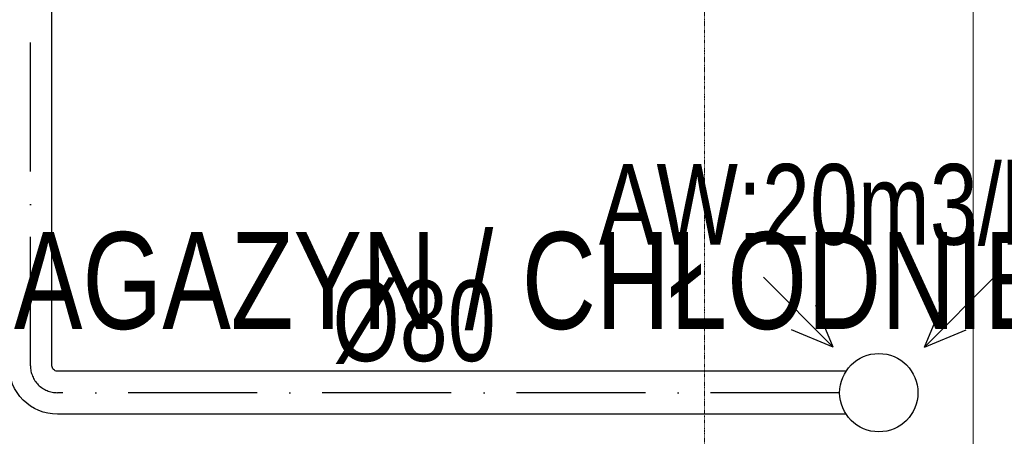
# Model space of a CAD drawing. Header units: millimetres. Extents: x 49908 to 79848, y -11883 to -3092.
# Tile 202 of 222: x 77763 to 77946, y -6518 to -6441. Entities that reach past the tile are written whole.
import ezdxf
from ezdxf.enums import TextEntityAlignment as Align

# ---------------------------------------------------------------- set-up
doc = ezdxf.new("R2010")
doc.units = ezdxf.units.MM
doc.linetypes.add('ACAD_ISO10W100', pattern=[18, 12, -3, 0, -3])
doc.linetypes.add('DASHDOT', pattern=[1, 0.5, -0.25, 0, -0.25])
for name, color, linetype, lineweight in [('A wyp ruchome', 9, 'Continuous', 9), ('A_OSIE', 9, 'DASHDOT', 9), ('\x9dciany', 9, 'Continuous', 9)]:
    doc.layers.add(name, color=color, linetype=linetype, lineweight=lineweight)
doc.layers.add('S_W_Opis', color=7, linetype='Continuous', true_color=0xb000eb)
doc.layers.add('S_W_went wywiewna', color=7, linetype='Continuous', true_color=0xdf5d0c)
doc.styles.add('Arial CE', font='arial.ttf')
doc.styles.add('ROMANS', font='romanpl.shx', dxfattribs={"bigfont": 'romanbigpl.shx'})

msp = doc.modelspace()

# ---------------------------------------------------------------- linework, layer by layer
at = {"layer": 'A wyp ruchome'}
msp.add_lwpolyline([(77940.47, -6438.63), (77940.47, -6526.63)], dxfattribs=at)
at = {"layer": 'A_OSIE', "ltscale": 0.3, "transparency": 33554559}
msp.add_line((77890.47, -3902.99), (77890.47, -7140.05), dxfattribs=at)
at = {"layer": 'S_W_went wywiewna', "ltscale": 2}
for p, q in [((77914.41, -6501.5), (77901.46, -6488.54)), ((77931.4, -6501.5), (77944.35, -6488.54)), ((77914.41, -6501.5), (77911.21, -6493.76)), ((77931.4, -6501.5), (77934.6, -6493.76)), ((77914.41, -6501.5), (77906.68, -6498.29)), ((77931.4, -6501.5), (77939.13, -6498.29))]:
    msp.add_line(p, q, dxfattribs=at)
at = {"layer": 'S_W_went wywiewna', "color": 1, "linetype": 'ACAD_ISO10W100', "ltscale": 2}
msp.add_lwpolyline([(77915.62, -6509.99), (77770.17, -6509.99, -0.414214), (77765.17, -6504.99), (77765.17, -6404.43)], format="xyb", dxfattribs=at)
at = {"layer": 'S_W_went wywiewna', "ltscale": 2}
for points in [[(77916.82, -6513.99), (77770.17, -6513.99, -0.414214), (77761.17, -6504.99), (77761.17, -6408.43)], [(77916.82, -6505.99), (77770.17, -6505.99, -0.414214), (77769.17, -6504.99), (77769.17, -6408.43)]]:
    msp.add_lwpolyline(points, format="xyb", dxfattribs=at)
at = {"layer": 'S_W_went wywiewna', "linetype": 'Continuous'}
msp.add_circle((77922.9, -6509.99), 7.28, dxfattribs=at)

# ---------------------------------------------------------------- texts
at = {"layer": 'S_W_Opis', "lineweight": 18, "style": 'ROMANS', "width": 0.8}
for s, p in [('AW:20m3/h', (77870.86, -6482.48)), ('%%C80', (77821.34, -6504.12))]:
    msp.add_text(s, height=15, dxfattribs=at).set_placement(p)
at = {"layer": '\x9dciany', "linetype": 'Continuous', "lineweight": 35, "style": 'Arial CE', "width": 0.759239}
msp.add_text('MAGAZYN / CHŁODNIE', height=18, dxfattribs=at).set_placement((77746.2, -6498.14), (77955.18, -6498.14), align=Align.FIT)

doc.saveas('drawing.dxf')
